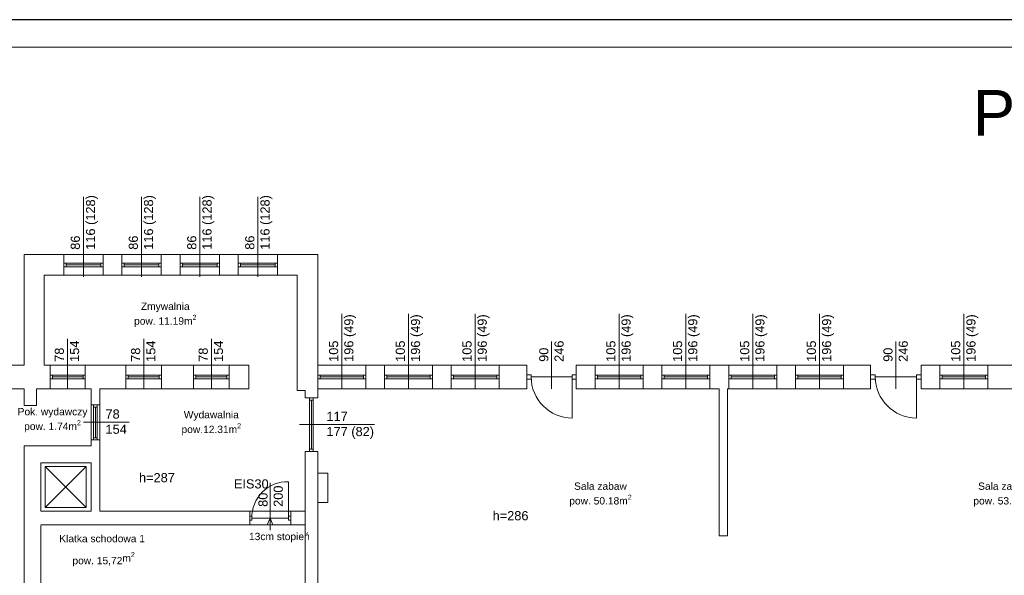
# Model space of a CAD drawing. Header units: millimetres. Extents: x -2390 to 43572, y -15084 to -12114.
# Tile 10 of 52: x 5268 to 7424, y -13331 to -12114. Entities that reach past the tile are written whole.
import ezdxf

# ---------------------------------------------------------------- set-up
doc = ezdxf.new("R2010")
doc.units = ezdxf.units.MM
doc.layers.add('IS-pomocnicze', color=2, linetype='Continuous', plot=False)
for name, color, linetype, lineweight in [('IS-ramka', 7, 'Continuous', 15), ('opisy', 5, 'Continuous', 5), ('stolarka', 3, 'Continuous', 9), ('ściany nośne', 1, 'Continuous', 25)]:
    doc.layers.add(name, color=color, linetype=linetype, lineweight=lineweight)
doc.styles.get("Standard").update_dxf_attribs({"font": 'arial.ttf'})

msp = doc.modelspace()

# ---------------------------------------------------------------- linework, layer by layer
at = {"layer": 'IS-pomocnicze', "transparency": 33554687}
msp.add_lwpolyline([(2016.3, -15084), (8016.3, -15084), (8016.3, -12114), (2016.3, -12114), (2016.3, -15084)], dxfattribs=at)
at = {"layer": 'IS-ramka', "transparency": 33554687}
msp.add_lwpolyline([(2076.3, -15024), (7956.3, -15024), (7956.3, -12174), (2076.3, -12174)], close=True, dxfattribs=at)
at = {"layer": 'opisy', "color": 252, "lineweight": 0}
for p, q in [((5407.7, -12677), (5407.7, -12501.9)), ((5534.7, -12677), (5534.7, -12501.9)), ((5662.7, -12677), (5662.7, -12501.9)), ((5789.7, -12677), (5789.7, -12501.9)), ((5973.2, -12922.5), (5973.2, -12757.9)), ((6119.2, -12922.5), (6119.2, -12757.9)), ((6265.2, -12922.5), (6265.2, -12757.9)), ((6580.2, -12922.5), (6580.2, -12757.9)), ((6726.2, -12922.5), (6726.2, -12757.9)), ((6873.2, -12922.5), (6873.2, -12757.9)), ((7019.2, -12922.5), (7019.2, -12757.9)), ((7335.2, -12922.5), (7335.2, -12757.9)), ((5372.7, -12922.5), (5372.7, -12812.8)), ((5539.7, -12922.5), (5539.7, -12812.8)), ((5687.7, -12922.5), (5687.7, -12812.8)), ((6432.7, -12922.5), (6432.7, -12818.8)), ((7186.2, -12922.5), (7186.2, -12818.8)), ((5408, -12995.5), (5508, -12995.5)), ((5880.7, -13000.5), (6045.2, -13000.5)), ((5816.2, -13231.9), (5816.2, -13128.2)), ((5816.2, -13205.9), (5810, -13220.5)), ((5822.3, -13220.5), (5816.2, -13205.9)), ((5805.6, -13220.5), (5817.8, -13220.5))]:
    msp.add_line(p, q, dxfattribs=at)
at = {"layer": 'stolarka', "color": 252, "lineweight": 0}
for p, q in [((5364.7, -12647), (5369.7, -12647)), ((5369.7, -12647), (5369.7, -12655)), ((5369.7, -12647), (5445.7, -12647)), ((5369.7, -12651), (5445.7, -12651)), ((5450.7, -12647), (5445.7, -12647)), ((5445.7, -12647), (5445.7, -12655)), ((5491.7, -12647), (5496.7, -12647)), ((5496.7, -12647), (5496.7, -12655)), ((5496.7, -12647), (5572.7, -12647)), ((5496.7, -12651), (5572.7, -12651)), ((5577.7, -12647), (5572.7, -12647)), ((5572.7, -12647), (5572.7, -12655)), ((5619.7, -12647), (5624.7, -12647)), ((5624.7, -12647), (5624.7, -12655)), ((5624.7, -12647), (5700.7, -12647)), ((5624.7, -12651), (5700.7, -12651)), ((5705.7, -12647), (5700.7, -12647)), ((5700.7, -12647), (5700.7, -12655)), ((5746.7, -12647), (5751.7, -12647)), ((5751.7, -12647), (5751.7, -12655)), ((5751.7, -12647), (5827.7, -12647)), ((5751.7, -12651), (5827.7, -12651)), ((5832.7, -12647), (5827.7, -12647)), ((5827.7, -12647), (5827.7, -12655)), ((5369.7, -12655), (5364.7, -12655)), ((5369.7, -12655), (5445.7, -12655)), ((5445.7, -12655), (5450.7, -12655)), ((5496.7, -12655), (5491.7, -12655)), ((5496.7, -12655), (5572.7, -12655)), ((5572.7, -12655), (5577.7, -12655)), ((5624.7, -12655), (5619.7, -12655)), ((5624.7, -12655), (5700.7, -12655)), ((5700.7, -12655), (5705.7, -12655)), ((5751.7, -12655), (5746.7, -12655)), ((5751.7, -12655), (5827.7, -12655)), ((5827.7, -12655), (5832.7, -12655)), ((5334.7, -12892.5), (5339.7, -12892.5)), ((5339.7, -12900.5), (5334.7, -12900.5)), ((5339.7, -12892.5), (5339.7, -12900.5)), ((5339.7, -12892.5), (5406.7, -12892.5)), ((5339.7, -12896.5), (5406.7, -12896.5)), ((5339.7, -12900.5), (5406.7, -12900.5)), ((5411.7, -12892.5), (5406.7, -12892.5)), ((5406.7, -12892.5), (5406.7, -12900.5)), ((5406.7, -12900.5), (5411.7, -12900.5)), ((5500.7, -12892.5), (5505.7, -12892.5)), ((5505.7, -12900.5), (5500.7, -12900.5)), ((5505.7, -12892.5), (5505.7, -12900.5)), ((5505.7, -12892.5), (5573.7, -12892.5)), ((5505.7, -12896.5), (5573.7, -12896.5)), ((5505.7, -12900.5), (5573.7, -12900.5)), ((5578.7, -12892.5), (5573.7, -12892.5)), ((5573.7, -12892.5), (5573.7, -12900.5)), ((5573.7, -12900.5), (5578.7, -12900.5)), ((5648.7, -12892.5), (5653.7, -12892.5)), ((5653.7, -12900.5), (5648.7, -12900.5)), ((5653.7, -12892.5), (5653.7, -12900.5)), ((5653.7, -12892.5), (5721.7, -12892.5)), ((5653.7, -12896.5), (5721.7, -12896.5)), ((5653.7, -12900.5), (5721.7, -12900.5)), ((5726.7, -12892.5), (5721.7, -12892.5)), ((5721.7, -12892.5), (5721.7, -12900.5)), ((5721.7, -12900.5), (5726.7, -12900.5)), ((5920.7, -12892.5), (5925.7, -12892.5)), ((5925.7, -12900.5), (5920.7, -12900.5)), ((5925.7, -12892.5), (5925.7, -12900.5)), ((5925.7, -12892.5), (6020.7, -12892.5)), ((5925.7, -12896.5), (6020.7, -12896.5)), ((5925.7, -12900.5), (6020.7, -12900.5)), ((6025.7, -12892.5), (6020.7, -12892.5)), ((6020.7, -12892.5), (6020.7, -12900.5)), ((6020.7, -12900.5), (6025.7, -12900.5)), ((6066.7, -12892.5), (6071.7, -12892.5)), ((6071.7, -12900.5), (6066.7, -12900.5)), ((6071.7, -12892.5), (6071.7, -12900.5)), ((6071.7, -12892.5), (6166.7, -12892.5)), ((6071.7, -12896.5), (6166.7, -12896.5)), ((6071.7, -12900.5), (6166.7, -12900.5)), ((6171.7, -12892.5), (6166.7, -12892.5)), ((6166.7, -12892.5), (6166.7, -12900.5)), ((6166.7, -12900.5), (6171.7, -12900.5)), ((6212.7, -12892.5), (6217.7, -12892.5)), ((6217.7, -12900.5), (6212.7, -12900.5)), ((6217.7, -12892.5), (6217.7, -12900.5)), ((6217.7, -12892.5), (6312.7, -12892.5)), ((6217.7, -12896.5), (6312.7, -12896.5)), ((6217.7, -12900.5), (6312.7, -12900.5)), ((6317.7, -12892.5), (6312.7, -12892.5)), ((6312.7, -12892.5), (6312.7, -12900.5)), ((6312.7, -12900.5), (6317.7, -12900.5)), ((6387.7, -12892), (6378.7, -12892)), ((6387.7, -12901), (6378.7, -12901)), ((6387.7, -12901), (6387.7, -12892)), ((6387.7, -12896.5), (6477.7, -12896.5)), ((6477.7, -12892), (6486.7, -12892)), ((6477.7, -12901), (6477.7, -12892)), ((6477.7, -12896.5), (6477.7, -12986.5)), ((6477.7, -12901), (6486.7, -12901)), ((6527.7, -12892.5), (6532.7, -12892.5)), ((6532.7, -12900.5), (6527.7, -12900.5)), ((6532.7, -12892.5), (6532.7, -12900.5)), ((6532.7, -12892.5), (6627.7, -12892.5)), ((6532.7, -12896.5), (6627.7, -12896.5)), ((6532.7, -12900.5), (6627.7, -12900.5)), ((6632.7, -12892.5), (6627.7, -12892.5)), ((6627.7, -12892.5), (6627.7, -12900.5)), ((6627.7, -12900.5), (6632.7, -12900.5)), ((6673.7, -12892.5), (6678.7, -12892.5)), ((6678.7, -12900.5), (6673.7, -12900.5)), ((6678.7, -12892.5), (6678.7, -12900.5)), ((6678.7, -12892.5), (6773.7, -12892.5)), ((6678.7, -12896.5), (6773.7, -12896.5)), ((6678.7, -12900.5), (6773.7, -12900.5)), ((6778.7, -12892.5), (6773.7, -12892.5)), ((6773.7, -12892.5), (6773.7, -12900.5)), ((6773.7, -12900.5), (6778.7, -12900.5)), ((6820.7, -12892.5), (6825.7, -12892.5)), ((6825.7, -12900.5), (6820.7, -12900.5)), ((6825.7, -12892.5), (6825.7, -12900.5)), ((6825.7, -12892.5), (6920.7, -12892.5)), ((6825.7, -12896.5), (6920.7, -12896.5)), ((6825.7, -12900.5), (6920.7, -12900.5)), ((6925.7, -12892.5), (6920.7, -12892.5)), ((6920.7, -12892.5), (6920.7, -12900.5)), ((6920.7, -12900.5), (6925.7, -12900.5)), ((6966.7, -12892.5), (6971.7, -12892.5)), ((6971.7, -12900.5), (6966.7, -12900.5)), ((6971.7, -12892.5), (6971.7, -12900.5)), ((6971.7, -12892.5), (7066.7, -12892.5)), ((6971.7, -12896.5), (7066.7, -12896.5)), ((6971.7, -12900.5), (7066.7, -12900.5)), ((7071.7, -12892.5), (7066.7, -12892.5)), ((7066.7, -12892.5), (7066.7, -12900.5)), ((7066.7, -12900.5), (7071.7, -12900.5)), ((7141.2, -12892), (7130.7, -12892)), ((7141.2, -12901), (7130.7, -12901)), ((7141.2, -12901), (7141.2, -12892)), ((7141.2, -12896.5), (7231.2, -12896.5)), ((7231.2, -12892), (7241.7, -12892)), ((7231.2, -12901), (7231.2, -12892)), ((7231.2, -12896.5), (7231.2, -12986.5)), ((7231.2, -12901), (7241.7, -12901)), ((7282.7, -12892.5), (7287.7, -12892.5)), ((7287.7, -12900.5), (7282.7, -12900.5)), ((7287.7, -12892.5), (7287.7, -12900.5)), ((7287.7, -12892.5), (7382.7, -12892.5)), ((7287.7, -12896.5), (7382.7, -12896.5)), ((7287.7, -12900.5), (7382.7, -12900.5)), ((7387.7, -12892.5), (7382.7, -12892.5)), ((7382.7, -12892.5), (7382.7, -12900.5)), ((7382.7, -12900.5), (7387.7, -12900.5)), ((5902.7, -12942.5), (5902.7, -12947.5)), ((5902.7, -12947.5), (5910.7, -12947.5)), ((5902.7, -13054.5), (5902.7, -12947.5)), ((5906.7, -13054.5), (5906.7, -12947.5)), ((5910.7, -12947.5), (5910.7, -12942.5)), ((5910.7, -13054.5), (5910.7, -12947.5)), ((5430, -12962.5), (5430, -12957.5)), ((5438, -12962.5), (5430, -12962.5)), ((5430, -12962.5), (5430, -13029.5)), ((5434, -12962.5), (5434, -13029.5)), ((5438, -12957.5), (5438, -12962.5)), ((5438, -12962.5), (5438, -13029.5)), ((5438, -13029.5), (5430, -13029.5)), ((5430, -13029.5), (5430, -13034.5)), ((5438, -13034.5), (5438, -13029.5)), ((5902.7, -13059.5), (5902.7, -13054.5)), ((5902.7, -13054.5), (5910.7, -13054.5)), ((5910.7, -13054.5), (5910.7, -13059.5)), ((5856.2, -13205.9), (5856.2, -13125.9)), ((5776.2, -13201.4), (5771.7, -13201.4)), ((5776.2, -13210.4), (5771.7, -13210.4)), ((5776.2, -13201.4), (5776.2, -13210.4)), ((5856.2, -13205.9), (5776.2, -13205.9)), ((5856.2, -13201.4), (5856.2, -13210.4)), ((5856.2, -13201.4), (5861.7, -13201.4)), ((5856.2, -13210.4), (5861.7, -13210.4))]:
    msp.add_line(p, q, dxfattribs=at)
for points in [[(6477.7, -12986.5, -0.411545), (6387.7, -12896.5)], [(7231.2, -12986.5, -0.411545), (7141.2, -12896.5)], [(5856.2, -13125.9, 0.425735), (5776.2, -13205.9)]]:
    msp.add_lwpolyline(points, format="xyb", dxfattribs=at)
at = {"layer": 'ściany nośne', "color": 252, "lineweight": 0}
for p, q in [((5277.7, -12628.5), (5277.7, -12870.5)), ((5920.7, -12628.5), (5277.7, -12628.5)), ((5364.7, -12673.5), (5364.7, -12628.5)), ((5450.7, -12673.5), (5450.7, -12628.5)), ((5491.7, -12673.5), (5491.7, -12628.5)), ((5577.7, -12673.5), (5577.7, -12628.5)), ((5619.7, -12673.5), (5619.7, -12628.5)), ((5705.7, -12673.5), (5705.7, -12628.5)), ((5746.7, -12673.5), (5746.7, -12628.5)), ((5832.7, -12673.5), (5832.7, -12628.5)), ((5920.7, -12870.5), (5920.7, -12628.5)), ((5875.7, -12673.5), (5321.7, -12673.5)), ((5321.7, -12673.5), (5321.7, -12870.5)), ((5875.7, -12926.5), (5875.7, -12673.5)), ((4811.7, -12870.5), (5277.7, -12870.5)), ((5321.7, -12870.5), (5334.7, -12870.5)), ((5334.7, -12870.5), (5411.7, -12870.5)), ((5334.7, -12922.5), (5334.7, -12870.5)), ((5411.7, -12870.5), (5411.7, -12922.5)), ((5411.7, -12870.5), (5442.7, -12870.5)), ((5442.7, -12870.5), (5500.7, -12870.5)), ((5500.7, -12870.5), (5578.7, -12870.5)), ((5500.7, -12870.5), (5500.7, -12922.5)), ((5578.7, -12870.5), (5648.7, -12870.5)), ((5578.7, -12922.5), (5578.7, -12870.5)), ((5648.7, -12870.5), (5726.7, -12870.5)), ((5648.7, -12922.5), (5648.7, -12870.5)), ((5726.7, -12870.5), (5769.7, -12870.5)), ((5726.7, -12922.5), (5726.7, -12870.5)), ((5769.7, -12870.5), (5769.7, -12922.5)), ((5920.7, -12870.5), (6378.7, -12870.5)), ((5920.7, -12922.5), (5920.7, -12870.5)), ((6025.7, -12922.5), (6025.7, -12870.5)), ((6066.7, -12922.5), (6066.7, -12870.5)), ((6171.7, -12922.5), (6171.7, -12870.5)), ((6212.7, -12922.5), (6212.7, -12870.5)), ((6317.7, -12922.5), (6317.7, -12870.5)), ((6378.7, -12922.5), (6378.7, -12870.5)), ((6486.7, -12870.5), (7130.7, -12870.5)), ((6486.7, -12922.5), (6486.7, -12870.5)), ((6527.7, -12922.5), (6527.7, -12870.5)), ((6632.7, -12922.5), (6632.7, -12870.5)), ((6673.7, -12922.5), (6673.7, -12870.5)), ((6778.7, -12922.5), (6778.7, -12870.5)), ((6820.7, -12922.5), (6820.7, -12870.5)), ((6925.7, -12922.5), (6925.7, -12870.5)), ((6966.7, -12922.5), (6966.7, -12870.5)), ((7071.7, -12922.5), (7071.7, -12870.5)), ((7130.7, -12922.5), (7130.7, -12870.5)), ((7241.7, -12870.5), (7805.7, -12870.5)), ((7241.7, -12922.5), (7241.7, -12870.5)), ((7282.7, -12922.5), (7282.7, -12870.5)), ((7387.7, -12922.5), (7387.7, -12870.5)), ((5277.7, -12922.5), (4811.7, -12922.5)), ((5277.7, -12922.5), (5277.7, -12958.9)), ((5304.7, -12922.5), (5334.7, -12922.5)), ((5304.7, -12922.5), (5304.7, -12958.9)), ((5411.7, -12922.5), (5334.7, -12922.5)), ((5411.7, -12922.5), (5424.7, -12922.5)), ((5424.7, -12922.5), (5424.7, -12957.5)), ((5442.7, -12922.5), (5500.7, -12922.5)), ((5443.4, -12922.5), (5443.4, -13190.4)), ((5500.7, -12922.5), (5578.7, -12922.5)), ((5648.7, -12922.5), (5578.7, -12922.5)), ((5726.7, -12922.5), (5648.7, -12922.5)), ((5769.7, -12922.5), (5726.7, -12922.5)), ((5892.7, -12926.5), (5875.7, -12926.5)), ((5892.7, -12942.5), (5892.7, -12926.5)), ((6378.7, -12922.5), (5920.7, -12922.5)), ((5920.7, -12922.5), (5920.7, -12942.5)), ((6799.7, -12922.5), (6486.7, -12922.5)), ((6799.7, -13244.5), (6799.7, -12922.5)), ((6817.7, -12922.5), (7130.7, -12922.5)), ((6817.7, -12922.5), (6817.7, -13244.5)), ((7241.7, -12922.5), (7753.7, -12922.5)), ((5920.7, -12942.5), (5892.7, -12942.5)), ((5277.7, -12958.9), (5304.7, -12958.9)), ((5424.7, -12957.5), (5424.7, -13047.5)), ((5443.4, -12957.5), (5424.7, -12957.5)), ((5443.4, -13034.5), (5424.7, -13034.5)), ((5411.7, -13047.5), (5277.7, -13047.5)), ((5277.7, -13047.5), (5277.7, -13492.5)), ((5424.7, -13047.5), (5411.7, -13047.5)), ((5920.7, -13059.5), (5892.7, -13059.5)), ((5892.7, -13059.5), (5892.7, -13492.4)), ((5920.7, -13059.5), (5920.7, -13107.5)), ((5314.7, -13190.4), (5314.7, -13084.5)), ((5314.7, -13084.5), (5424.7, -13084.5)), ((5424.7, -13084.5), (5424.7, -13190.4)), ((5323.5, -13092.4), (5323.5, -13182.4)), ((5413.5, -13092.4), (5323.5, -13092.4)), ((5323.5, -13092.4), (5413.5, -13182.4)), ((5323.5, -13182.4), (5413.5, -13092.4)), ((5413.5, -13182.4), (5413.5, -13092.4)), ((5920.7, -13107.5), (5920.7, -13492.5)), ((5942.7, -13107.5), (5920.7, -13107.5)), ((5942.7, -13171.5), (5942.7, -13107.5)), ((5314.7, -13190.4), (5424.7, -13190.4)), ((5323.5, -13182.4), (5413.5, -13182.4)), ((5443.4, -13190.4), (5892.7, -13190.4)), ((5771.7, -13220.5), (5771.7, -13190.4)), ((5861.7, -13190.4), (5861.7, -13220.5)), ((5942.7, -13171.5), (5920.7, -13171.5)), ((5459.7, -13220.5), (5314.7, -13220.4)), ((5314.7, -13492.5), (5314.7, -13221.5)), ((5459.7, -13220.5), (5729.7, -13220.5)), ((5729.7, -13220.5), (5892.7, -13220.5)), ((6817.7, -13244.5), (6799.7, -13244.5))]:
    msp.add_line(p, q, dxfattribs=at)

# ---------------------------------------------------------------- texts
at = {"layer": 'opisy', "color": 252, "lineweight": 0, "char_height": 20, "attachment_point": 1, "rotation": 90}
for s, insert, width in [('86\\P116 (128)', (5379.8, -12617.9), 140.178), ('86\\P116 (128)', (5506.8, -12617.9), 140.178), ('86\\P116 (128)', (5634.8, -12617.9), 140.178), ('86\\P116 (128)', (5761.8, -12617.9), 140.178), ('105\\P196 (49)', (5945.3, -12863.4), 104.913), ('105\\P196 (49)', (6091.3, -12863.4), 104.913), ('105\\P196 (49)', (6237.3, -12863.4), 104.913), ('105\\P196 (49)', (6552.3, -12863.4), 104.913), ('105\\P196 (49)', (6698.3, -12863.4), 104.913), ('105\\P196 (49)', (6845.3, -12863.4), 104.913), ('105\\P196 (49)', (6991.3, -12863.4), 104.913), ('105\\P196 (49)', (7307.3, -12863.4), 104.913), ('78\\P154', (5344.8, -12863.4), 104.913), ('78\\P154', (5511.8, -12863.4), 104.913), ('78\\P154', (5659.8, -12863.4), 104.913), ('90\\P246', (6405.5, -12863.4), 6.698), ('90\\P246', (7159, -12863.4), 6.698), ('80\\P200', (5790.7, -13181), 6.698)]:
    msp.add_mtext(s, dxfattribs=dict(at, insert=insert, width=width))
at = {"layer": 'opisy', "color": 252, "lineweight": 0, "attachment_point": 1}
for s, insert, char_height, width in [('\\A1;\\pxqc;Zmywalnia\\Ppow. 11.19m{\\H0.7x;\\S2^ ;}', (5474.9, -12733.8), 16, 223.779), ('\\A1;\\pxqc;Pok. wydawczy\\Ppow. 1.74m{\\H0.7x;\\S2^ ;}', (5228.1, -12964.5), 16, 223.779), ('78\\P154', (5455.9, -12967.7), 20, 104.913), ('\\A1;\\pxqc;Wydawalnia\\Ppow.12.31m{\\H0.7x;\\S2^ ;}', (5575.7, -12971.2), 16, 223.779), ('117\\P177 (82)', (5939.7, -12972.7), 20, 104.913), ('h=287', (5529.3, -13107), 20, 104.913), ('EIS30', (5737, -13120.7), 20, 104.913), ('\\A1;\\pxqc;Sala zabaw\\Ppow. 50.18m{\\H0.7x;\\S2^ ;}', (6427.7, -13127.7), 16, 223.779), ('\\A1;\\pxqc;Sala zabaw\\Ppow. 53.44m{\\H0.7x;\\S2^ ;}', (7312.3, -13127.7), 16, 223.779), ('h=286', (6303.5, -13190.4), 20, 104.913), ('13cm stopień', (5770.1, -13237.9), 16, 223.779), ('Klatka schodowa 1', (5354.7, -13242.5), 16, 223.779), ('pow. 15,72{\\A1;m{\\H0.7x;\\S2^ ;}}', (5383.5, -13279.9), 16, 223.779)]:
    msp.add_mtext(s, dxfattribs=dict(at, insert=insert, char_height=char_height, width=width))
at = {"layer": 'ściany nośne', "color": 252, "lineweight": 0, "insert": (7354.4, -12268.1), "char_height": 100, "width": 2924.362, "attachment_point": 1}
msp.add_mtext('Parter', dxfattribs=at)

doc.saveas('drawing.dxf')
